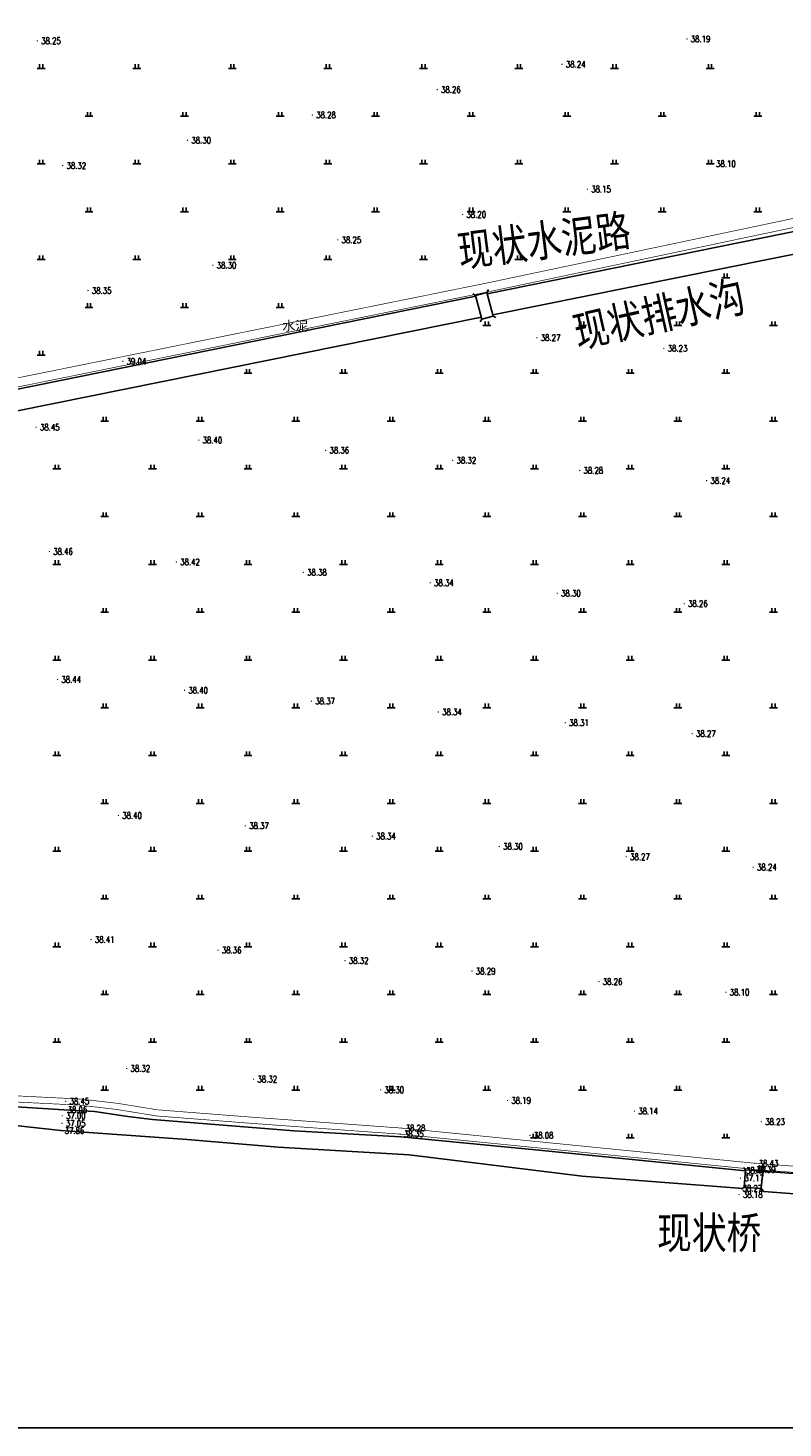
# Model space of a CAD drawing. Extents: x 456755 to 458049, y 3845626 to 3853218.
# Tile 41 of 80: x 457060 to 457297, y 3849690 to 3850129. Entities that reach past the tile are written whole.
import ezdxf
from ezdxf.enums import TextEntityAlignment as Align

# ---------------------------------------------------------------- set-up
doc = ezdxf.new("R2010")
doc.units = 0
doc.linetypes.add('X3', pattern=[5, 4, -1])
doc.layers.get('0').update_dxf_attribs({"linetype": 'CONTINUOUS'})
doc.layers.add('ASSIST', color=7, linetype='CONTINUOUS', plot=False)
for name, color, linetype in [('DLSS', 4, 'CONTINUOUS'), ('DMTZ', 3, 'CONTINUOUS'), ('GCD', 1, 'CONTINUOUS'), ('SXSS', 5, 'CONTINUOUS'), ('ZBTZ', 3, 'CONTINUOUS')]:
    doc.layers.add(name, color=color, linetype=linetype)
doc.styles.add('HZ', font='rs.shx', dxfattribs={"width": 0.8, "bigfont": 'hztxt.shx'})
doc.styles.add('仿宋体', font='仿宋_GB2312.ttf', dxfattribs={"width": 0.8})
doc.styles.add('黑体', font='simhei.ttf')
doc.linetypes.add('10411', pattern='A,2,[150,AAA.SHX,S=1,R=0,X=0,Y=1],2,[151,AAA.SHX,S=1,R=0,X=0,Y=3],1e-11', length=4)
doc.linetypes.add('8352', pattern='A,1.5,[145,AAA.SHX,S=1,R=0,X=0,Y=1],1.5,-1,3,-1', length=8)

# ---------------------------------------------------------------- blocks, each defined once
blk = doc.blocks.new('GC200')
at = {"linetype": 'Continuous', "const_width": 0.2, "flags": 128}
blk.add_lwpolyline([(-0.1, 0, 1), (0.1, 0, 1)], format="xyb", close=True, dxfattribs=at)
blk = doc.blocks.new('gc119')
for p, q in [((-1.25, 0), (1.25, 0)), ((-0.5, 1.3), (-0.5, 0)), ((0.5, 1.3), (0.5, 0))]:
    blk.add_line(p, q)

msp = doc.modelspace()

# ---------------------------------------------------------------- linework, layer by layer
at = {"linetype": 'Continuous'}
msp.add_lwpolyline([(456818.61, 3849689.88), (457866.43, 3849689.88), (457866.43, 3851171.64), (456818.61, 3851171.64)], close=True, dxfattribs=at)
at = {"layer": 'ASSIST', "linetype": 'Continuous', "elevation": -33.29, "flags": 128}
for points in [[(457202.24, 3850037.99), (457200.25, 3850045.42), (457203.78, 3850046.37), (457205.77, 3850038.94)], [(457284.58, 3849765.48), (457285.03, 3849770.91), (457290.43, 3849770.47), (457289.98, 3849765.04)]]:
    msp.add_lwpolyline(points, close=True, dxfattribs=at)
at = {"layer": 'DLSS', "linetype": 'Continuous'}
for p, q in [((457200.25, 3850045.42, -33.29), (457199.39, 3850045.92, -33.29)), ((457203.78, 3850046.37, -33.29), (457204.28, 3850047.23, -33.29)), ((457202.24, 3850037.99, -33.29), (457201.74, 3850037.13, -33.29)), ((457205.77, 3850038.94, -33.29), (457206.64, 3850038.44, -33.29)), ((457285.03, 3849770.91, -33.29), (457284.38, 3849771.68, -33.29)), ((457290.43, 3849770.47, -33.29), (457291.19, 3849771.12, -33.29)), ((457284.58, 3849765.48, -33.29), (457283.82, 3849764.83, -33.29)), ((457289.98, 3849765.04, -33.29), (457290.63, 3849764.27, -33.29))]:
    msp.add_line(p, q, dxfattribs=at)
at = {"layer": 'DLSS', "linetype": 'Continuous', "const_width": 0.2, "flags": 128}
for points, elevation in [([(457482.76, 3850104.08), (457420.6, 3850091.23), (457347.33, 3850076.7), (457203.84, 3850046.46), (457063.18, 3850018.03), (456943.46, 3849994.02)], 4.94), ([(456946.68, 3849800.31), (456981.21, 3849797.2), (457026.17, 3849793.02), (457031.91, 3849793.02), (457039.47, 3849793.07), (457044.71, 3849792.76), (457076.06, 3849791.22), (457087.63, 3849789.87), (457100.04, 3849787.84), (457129.95, 3849785.51), (457176.95, 3849782.09), (457287.78, 3849771.05), (457409.14, 3849761.93), (457508.06, 3849753.9)], 5.14)]:
    msp.add_lwpolyline(points, dxfattribs=dict(at, elevation=elevation))
at = {"layer": 'DLSS', "linetype": 'X3', "const_width": 0.2, "flags": 128}
for points, elevation in [([(457419.38, 3850093.84), (457346.77, 3850079.44), (457203.27, 3850049.2), (457062.62, 3850020.77), (456943.41, 3849996.87)], 4.94), ([(456946.64, 3849802.26), (456981.39, 3849799.13), (457026.26, 3849794.97), (457031.91, 3849794.97), (457039.52, 3849795.01), (457044.81, 3849794.7), (457076.22, 3849793.15), (457087.9, 3849791.79), (457100.27, 3849789.77), (457130.1, 3849787.44), (457177.12, 3849784.02), (457287.95, 3849772.98), (457409.29, 3849763.87), (457506.91, 3849755.97)], 5.14)]:
    msp.add_lwpolyline(points, dxfattribs=dict(at, elevation=elevation))
at = {"layer": 'DLSS', "linetype": 'Continuous', "elevation": -33.29}
for points in [[(457203.78, 3850046.37), (457205.77, 3850038.94)], [(457202.24, 3850037.99), (457200.25, 3850045.42)], [(457284.58, 3849765.48), (457285.03, 3849770.91)], [(457290.43, 3849770.47), (457289.98, 3849765.04)]]:
    msp.add_lwpolyline(points, dxfattribs=at)
at = {"layer": 'DMTZ', "color": 5, "linetype": '10411', "flags": 128}
for points, elevation in [([(457349.21, 3850075.48), (457203.9, 3850045.94)], -33.29), ([(457205.68, 3850039.28), (457350.66, 3850068.53)], -33.29), ([(457200.31, 3850045.21), (457054.99, 3850015.68)], -33.29), ([(457056.39, 3850009.16), (457202.09, 3850038.56)], -33.29), ([(456962.61, 3849798.19), (456962.09, 3849797.45), (456961.56, 3849796.15), (456961.6, 3849793.73), (456962.22, 3849792.69), (456993.9, 3849791.22), (457010.7, 3849790.14), (457028.1, 3849787.86), (457070.03, 3849783.26), (457109.68, 3849780.43), (457138.24, 3849778.03), (457179.4, 3849775.63), (457233.75, 3849768.92), (457282.89, 3849765.14), (457283.89, 3849765.07), (457284.58, 3849765.48)], -33.29), ([(457285, 3849770.6), (457219.13, 3849777.18), (457176.81, 3849781.29), (457143.23, 3849783.21), (457098.85, 3849786.71), (457091.04, 3849787.69), (457080.66, 3849789.23), (457070.96, 3849789.78), (457041.28, 3849791.69), (457031, 3849792.3), (457023.07, 3849792.42), (457004.31, 3849794.14), (456962.61, 3849798.19)], 5.64), ([(457701.96, 3849735.93), (457638.73, 3849740.71), (457575.61, 3849746.86), (457507.08, 3849752.68), (457476.83, 3849755.69), (457409.12, 3849761.4), (457290.43, 3849770.47)], -33.29), ([(457289.98, 3849765.04), (457290.3, 3849764.33), (457290.8, 3849764.07), (457408.61, 3849755.06), (457476.25, 3849749.37), (457506.5, 3849746.35), (457575.07, 3849740.54), (457701.53, 3849730.05)], -33.29)]:
    msp.add_lwpolyline(points, dxfattribs=dict(at, elevation=elevation))

# ---------------------------------------------------------------- block references
at = {"layer": 'GCD', "linetype": 'Continuous'}
ref = msp.add_blockref('GC200', (457062.67, 3850125.34, 4.96), dxfattribs=at)
ref.add_attrib('height', '38.25', dxfattribs={"linetype": 'Continuous', "height": 2, "style": 'HZ', "width": 0.8}).set_placement((457063.87, 3850125.34, -33.29), align=Align.MIDDLE_LEFT)
ref = msp.add_blockref('GC200', (457266.63, 3850125.94, 4.89), dxfattribs=at)
ref.add_attrib('height', '38.19', dxfattribs={"linetype": 'Continuous', "height": 2, "style": 'HZ', "width": 0.8}).set_placement((457267.83, 3850125.94, -33.29), align=Align.MIDDLE_LEFT)
ref = msp.add_blockref('GC200', (457227.43, 3850117.98, 4.94), dxfattribs=at)
ref.add_attrib('height', '38.24', dxfattribs={"linetype": 'Continuous', "height": 2, "style": 'HZ', "width": 0.8}).set_placement((457228.63, 3850117.98, -33.29), align=Align.MIDDLE_LEFT)
ref = msp.add_blockref('GC200', (457188.23, 3850110.02, 4.96), dxfattribs=at)
ref.add_attrib('height', '38.26', dxfattribs={"linetype": 'Continuous', "height": 2, "style": 'HZ', "width": 0.8}).set_placement((457189.43, 3850110.02, -33.29), align=Align.MIDDLE_LEFT)
ref = msp.add_blockref('GC200', (457149.03, 3850102.06, 4.98), dxfattribs=at)
ref.add_attrib('height', '38.28', dxfattribs={"linetype": 'Continuous', "height": 2, "style": 'HZ', "width": 0.8}).set_placement((457150.23, 3850102.06, -33.29), align=Align.MIDDLE_LEFT)
ref = msp.add_blockref('GC200', (457109.83, 3850094.1, 5), dxfattribs=at)
ref.add_attrib('height', '38.30', dxfattribs={"linetype": 'Continuous', "height": 2, "style": 'HZ', "width": 0.8}).set_placement((457111.03, 3850094.1, -33.29), align=Align.MIDDLE_LEFT)
ref = msp.add_blockref('GC200', (457070.63, 3850086.14, 5.02), dxfattribs=at)
ref.add_attrib('height', '38.32', dxfattribs={"linetype": 'Continuous', "height": 2, "style": 'HZ', "width": 0.8}).set_placement((457071.83, 3850086.14, -33.29), align=Align.MIDDLE_LEFT)
ref = msp.add_blockref('GC200', (457274.59, 3850086.74, 4.8), dxfattribs=at)
ref.add_attrib('height', '38.10', dxfattribs={"linetype": 'Continuous', "height": 2, "style": 'HZ', "width": 0.8}).set_placement((457275.79, 3850086.74, -33.29), align=Align.MIDDLE_LEFT)
ref = msp.add_blockref('GC200', (457235.39, 3850078.78, 4.85), dxfattribs=at)
ref.add_attrib('height', '38.15', dxfattribs={"linetype": 'Continuous', "height": 2, "style": 'HZ', "width": 0.8}).set_placement((457236.59, 3850078.78, -33.29), align=Align.MIDDLE_LEFT)
ref = msp.add_blockref('GC200', (457196.19, 3850070.82, 4.91), dxfattribs=at)
ref.add_attrib('height', '38.20', dxfattribs={"linetype": 'Continuous', "height": 2, "style": 'HZ', "width": 0.8}).set_placement((457197.39, 3850070.82, -33.29), align=Align.MIDDLE_LEFT)
ref = msp.add_blockref('GC200', (457156.99, 3850062.86, 4.96), dxfattribs=at)
ref.add_attrib('height', '38.25', dxfattribs={"linetype": 'Continuous', "height": 2, "style": 'HZ', "width": 0.8}).set_placement((457158.19, 3850062.86, -33.29), align=Align.MIDDLE_LEFT)
ref = msp.add_blockref('GC200', (457117.79, 3850054.9, 5.01), dxfattribs=at)
ref.add_attrib('height', '38.30', dxfattribs={"linetype": 'Continuous', "height": 2, "style": 'HZ', "width": 0.8}).set_placement((457118.99, 3850054.9, -33.29), align=Align.MIDDLE_LEFT)
ref = msp.add_blockref('GC200', (457078.59, 3850046.94, 5.06), dxfattribs=at)
ref.add_attrib('height', '38.35', dxfattribs={"linetype": 'Continuous', "height": 2, "style": 'HZ', "width": 0.8}).set_placement((457079.79, 3850046.94, -33.29), align=Align.MIDDLE_LEFT)
ref = msp.add_blockref('GC200', (457219.53, 3850032.13, 4.98), dxfattribs=at)
ref.add_attrib('height', '38.27', dxfattribs={"linetype": 'Continuous', "height": 2, "style": 'HZ', "width": 0.8}).set_placement((457220.73, 3850032.13, -33.29), align=Align.MIDDLE_LEFT)
ref = msp.add_blockref('GC200', (457259.39, 3850028.79, 4.94), dxfattribs=at)
ref.add_attrib('height', '38.23', dxfattribs={"linetype": 'Continuous', "height": 2, "style": 'HZ', "width": 0.8}).set_placement((457260.59, 3850028.79, -33.29), align=Align.MIDDLE_LEFT)
ref = msp.add_blockref('GC200', (457089.5, 3850024.72, 5.75), dxfattribs=at)
ref.add_attrib('height', '39.04', dxfattribs={"linetype": 'Continuous', "height": 2, "style": 'HZ', "width": 0.8}).set_placement((457090.7, 3850024.72, -33.29), align=Align.MIDDLE_LEFT)
ref = msp.add_blockref('GC200', (457062.28, 3850004.05, 5.15), dxfattribs=at)
ref.add_attrib('height', '38.45', dxfattribs={"linetype": 'Continuous', "height": 2, "style": 'HZ', "width": 0.8}).set_placement((457063.48, 3850004.05, -33.29), align=Align.MIDDLE_LEFT)
ref = msp.add_blockref('GC200', (457113.33, 3849999.99, 5.1), dxfattribs=at)
ref.add_attrib('height', '38.40', dxfattribs={"linetype": 'Continuous', "height": 2, "style": 'HZ', "width": 0.8}).set_placement((457114.53, 3849999.99, -33.29), align=Align.MIDDLE_LEFT)
ref = msp.add_blockref('GC200', (457153.2, 3849996.81, 5.06), dxfattribs=at)
ref.add_attrib('height', '38.36', dxfattribs={"linetype": 'Continuous', "height": 2, "style": 'HZ', "width": 0.8}).set_placement((457154.4, 3849996.81, -33.29), align=Align.MIDDLE_LEFT)
ref = msp.add_blockref('GC200', (457193.08, 3849993.64, 5.02), dxfattribs=at)
ref.add_attrib('height', '38.32', dxfattribs={"linetype": 'Continuous', "height": 2, "style": 'HZ', "width": 0.8}).set_placement((457194.28, 3849993.64, -33.29), align=Align.MIDDLE_LEFT)
ref = msp.add_blockref('GC200', (457232.95, 3849990.47, 4.98), dxfattribs=at)
ref.add_attrib('height', '38.28', dxfattribs={"linetype": 'Continuous', "height": 2, "style": 'HZ', "width": 0.8}).set_placement((457234.15, 3849990.47, -33.29), align=Align.MIDDLE_LEFT)
ref = msp.add_blockref('GC200', (457272.82, 3849987.3, 4.95), dxfattribs=at)
ref.add_attrib('height', '38.24', dxfattribs={"linetype": 'Continuous', "height": 2, "style": 'HZ', "width": 0.8}).set_placement((457274.02, 3849987.3, -33.29), align=Align.MIDDLE_LEFT)
ref = msp.add_blockref('GC200', (457066.45, 3849965.03, 5.16), dxfattribs=at)
ref.add_attrib('height', '38.46', dxfattribs={"linetype": 'Continuous', "height": 2, "style": 'HZ', "width": 0.8}).set_placement((457067.65, 3849965.03, -33.29), align=Align.MIDDLE_LEFT)
ref = msp.add_blockref('GC200', (457106.31, 3849961.75, 5.13), dxfattribs=at)
ref.add_attrib('height', '38.42', dxfattribs={"linetype": 'Continuous', "height": 2, "style": 'HZ', "width": 0.8}).set_placement((457107.51, 3849961.75, -33.29), align=Align.MIDDLE_LEFT)
ref = msp.add_blockref('GC200', (457146.18, 3849958.48, 5.09), dxfattribs=at)
ref.add_attrib('height', '38.38', dxfattribs={"linetype": 'Continuous', "height": 2, "style": 'HZ', "width": 0.8}).set_placement((457147.38, 3849958.48, -33.29), align=Align.MIDDLE_LEFT)
ref = msp.add_blockref('GC200', (457186.05, 3849955.2, 5.05), dxfattribs=at)
ref.add_attrib('height', '38.34', dxfattribs={"linetype": 'Continuous', "height": 2, "style": 'HZ', "width": 0.8}).set_placement((457187.25, 3849955.2, -33.29), align=Align.MIDDLE_LEFT)
ref = msp.add_blockref('GC200', (457225.91, 3849951.93, 5.01), dxfattribs=at)
ref.add_attrib('height', '38.30', dxfattribs={"linetype": 'Continuous', "height": 2, "style": 'HZ', "width": 0.8}).set_placement((457227.11, 3849951.93, -33.29), align=Align.MIDDLE_LEFT)
ref = msp.add_blockref('GC200', (457265.78, 3849948.65, 4.97), dxfattribs=at)
ref.add_attrib('height', '38.26', dxfattribs={"linetype": 'Continuous', "height": 2, "style": 'HZ', "width": 0.8}).set_placement((457266.98, 3849948.65, -33.29), align=Align.MIDDLE_LEFT)
ref = msp.add_blockref('GC200', (457069.02, 3849924.85, 5.14), dxfattribs=at)
ref.add_attrib('height', '38.44', dxfattribs={"linetype": 'Continuous', "height": 2, "style": 'HZ', "width": 0.8}).set_placement((457070.22, 3849924.85, -33.29), align=Align.MIDDLE_LEFT)
ref = msp.add_blockref('GC200', (457108.87, 3849921.45, 5.11), dxfattribs=at)
ref.add_attrib('height', '38.40', dxfattribs={"linetype": 'Continuous', "height": 2, "style": 'HZ', "width": 0.8}).set_placement((457110.07, 3849921.45, -33.29), align=Align.MIDDLE_LEFT)
ref = msp.add_blockref('GC200', (457148.73, 3849918.06, 5.08), dxfattribs=at)
ref.add_attrib('height', '38.37', dxfattribs={"linetype": 'Continuous', "height": 2, "style": 'HZ', "width": 0.8}).set_placement((457149.93, 3849918.06, -33.29), align=Align.MIDDLE_LEFT)
ref = msp.add_blockref('GC200', (457188.58, 3849914.66, 5.04), dxfattribs=at)
ref.add_attrib('height', '38.34', dxfattribs={"linetype": 'Continuous', "height": 2, "style": 'HZ', "width": 0.8}).set_placement((457189.78, 3849914.66, -33.29), align=Align.MIDDLE_LEFT)
ref = msp.add_blockref('GC200', (457228.44, 3849911.26, 5.01), dxfattribs=at)
ref.add_attrib('height', '38.31', dxfattribs={"linetype": 'Continuous', "height": 2, "style": 'HZ', "width": 0.8}).set_placement((457229.64, 3849911.26, -33.29), align=Align.MIDDLE_LEFT)
ref = msp.add_blockref('GC200', (457268.29, 3849907.86, 4.98), dxfattribs=at)
ref.add_attrib('height', '38.27', dxfattribs={"linetype": 'Continuous', "height": 2, "style": 'HZ', "width": 0.8}).set_placement((457269.49, 3849907.86, -33.29), align=Align.MIDDLE_LEFT)
ref = msp.add_blockref('GC200', (457088.12, 3849882.16, 5.11), dxfattribs=at)
ref.add_attrib('height', '38.40', dxfattribs={"linetype": 'Continuous', "height": 2, "style": 'HZ', "width": 0.8}).set_placement((457089.32, 3849882.16, -33.29), align=Align.MIDDLE_LEFT)
ref = msp.add_blockref('GC200', (457127.98, 3849878.92, 5.07), dxfattribs=at)
ref.add_attrib('height', '38.37', dxfattribs={"linetype": 'Continuous', "height": 2, "style": 'HZ', "width": 0.8}).set_placement((457129.18, 3849878.92, -33.29), align=Align.MIDDLE_LEFT)
ref = msp.add_blockref('GC200', (457167.85, 3849875.67, 5.04), dxfattribs=at)
ref.add_attrib('height', '38.34', dxfattribs={"linetype": 'Continuous', "height": 2, "style": 'HZ', "width": 0.8}).set_placement((457169.05, 3849875.67, -33.29), align=Align.MIDDLE_LEFT)
ref = msp.add_blockref('GC200', (457207.72, 3849872.43, 5.01), dxfattribs=at)
ref.add_attrib('height', '38.30', dxfattribs={"linetype": 'Continuous', "height": 2, "style": 'HZ', "width": 0.8}).set_placement((457208.92, 3849872.43, -33.29), align=Align.MIDDLE_LEFT)
ref = msp.add_blockref('GC200', (457247.59, 3849869.18, 4.98), dxfattribs=at)
ref.add_attrib('height', '38.27', dxfattribs={"linetype": 'Continuous', "height": 2, "style": 'HZ', "width": 0.8}).set_placement((457248.79, 3849869.18, -33.29), align=Align.MIDDLE_LEFT)
ref = msp.add_blockref('GC200', (457287.46, 3849865.94, 4.94), dxfattribs=at)
ref.add_attrib('height', '38.24', dxfattribs={"linetype": 'Continuous', "height": 2, "style": 'HZ', "width": 0.8}).set_placement((457288.66, 3849865.94, -33.29), align=Align.MIDDLE_LEFT)
ref = msp.add_blockref('GC200', (457079.54, 3849843.2, 5.12), dxfattribs=at)
ref.add_attrib('height', '38.41', dxfattribs={"linetype": 'Continuous', "height": 2, "style": 'HZ', "width": 0.8}).set_placement((457080.74, 3849843.2, -33.29), align=Align.MIDDLE_LEFT)
ref = msp.add_blockref('GC200', (457119.41, 3849839.89, 5.06), dxfattribs=at)
ref.add_attrib('height', '38.36', dxfattribs={"linetype": 'Continuous', "height": 2, "style": 'HZ', "width": 0.8}).set_placement((457120.61, 3849839.89, -33.29), align=Align.MIDDLE_LEFT)
ref = msp.add_blockref('GC200', (457159.27, 3849836.59, 5.03), dxfattribs=at)
ref.add_attrib('height', '38.32', dxfattribs={"linetype": 'Continuous', "height": 2, "style": 'HZ', "width": 0.8}).set_placement((457160.47, 3849836.59, -33.29), align=Align.MIDDLE_LEFT)
ref = msp.add_blockref('GC200', (457199.14, 3849833.29, 5), dxfattribs=at)
ref.add_attrib('height', '38.29', dxfattribs={"linetype": 'Continuous', "height": 2, "style": 'HZ', "width": 0.8}).set_placement((457200.34, 3849833.29, -33.29), align=Align.MIDDLE_LEFT)
ref = msp.add_blockref('GC200', (457239, 3849829.99, 4.96), dxfattribs=at)
ref.add_attrib('height', '38.26', dxfattribs={"linetype": 'Continuous', "height": 2, "style": 'HZ', "width": 0.8}).set_placement((457240.2, 3849829.99, -33.29), align=Align.MIDDLE_LEFT)
ref = msp.add_blockref('GC200', (457278.86, 3849826.68, 4.81), dxfattribs=at)
ref.add_attrib('height', '38.10', dxfattribs={"linetype": 'Continuous', "height": 2, "style": 'HZ', "width": 0.8}).set_placement((457280.06, 3849826.68, -33.29), align=Align.MIDDLE_LEFT)
ref = msp.add_blockref('GC200', (457090.71, 3849802.73, 5.03), dxfattribs=at)
ref.add_attrib('height', '38.32', dxfattribs={"linetype": 'Continuous', "height": 2, "style": 'HZ', "width": 0.8}).set_placement((457091.91, 3849802.73, -33.29), align=Align.MIDDLE_LEFT)
ref = msp.add_blockref('GC200', (457130.57, 3849799.38, 5.02), dxfattribs=at)
ref.add_attrib('height', '38.32', dxfattribs={"linetype": 'Continuous', "height": 2, "style": 'HZ', "width": 0.8}).set_placement((457131.77, 3849799.38, -33.29), align=Align.MIDDLE_LEFT)
ref = msp.add_blockref('GC200', (457170.43, 3849796.04, 5), dxfattribs=at)
ref.add_attrib('height', '38.30', dxfattribs={"linetype": 'Continuous', "height": 2, "style": 'HZ', "width": 0.8}).set_placement((457171.63, 3849796.04, -33.29), align=Align.MIDDLE_LEFT)
ref = msp.add_blockref('GC200', (457071.58, 3849792.46, 5.15), dxfattribs=at)
ref.add_attrib('height', '38.45', dxfattribs={"linetype": 'Continuous', "height": 2, "style": 'HZ', "width": 0.8}).set_placement((457072.78, 3849792.46, -33.29), align=Align.MIDDLE_LEFT)
ref = msp.add_blockref('GC200', (457210.29, 3849792.69, 4.9), dxfattribs=at)
ref.add_attrib('height', '38.19', dxfattribs={"linetype": 'Continuous', "height": 2, "style": 'HZ', "width": 0.8}).set_placement((457211.49, 3849792.69, -33.29), align=Align.MIDDLE_LEFT)
ref = msp.add_blockref('GC200', (457070.4, 3849785.5, 3.75), dxfattribs=at)
ref.add_attrib('height', '37.05', dxfattribs={"linetype": 'Continuous', "height": 2, "style": 'HZ', "width": 0.8}).set_placement((457071.6, 3849785.5, -33.29), align=Align.MIDDLE_LEFT)
ref = msp.add_blockref('GC200', (457070.46, 3849787.89, 3.71), dxfattribs=at)
ref.add_attrib('height', '37.00', dxfattribs={"linetype": 'Continuous', "height": 2, "style": 'HZ', "width": 0.8}).set_placement((457071.66, 3849787.89, -33.29), align=Align.MIDDLE_LEFT)
ref = msp.add_blockref('GC200', (457070.96, 3849789.78, 4.77), dxfattribs=at)
ref.add_attrib('height', '38.06', dxfattribs={"linetype": 'Continuous', "height": 2, "style": 'HZ', "width": 0.8}).set_placement((457072.16, 3849789.78, -33.29), align=Align.MIDDLE_LEFT)
ref = msp.add_blockref('GC200', (457250.15, 3849789.35, 4.84), dxfattribs=at)
ref.add_attrib('height', '38.14', dxfattribs={"linetype": 'Continuous', "height": 2, "style": 'HZ', "width": 0.8}).set_placement((457251.35, 3849789.35, -33.29), align=Align.MIDDLE_LEFT)
ref = msp.add_blockref('GC200', (457290.01, 3849786, 4.93), dxfattribs=at)
ref.add_attrib('height', '38.23', dxfattribs={"linetype": 'Continuous', "height": 2, "style": 'HZ', "width": 0.8}).set_placement((457291.21, 3849786, -33.29), align=Align.MIDDLE_LEFT)
ref = msp.add_blockref('GC200', (457070.03, 3849783.26, 4.57), dxfattribs=at)
ref.add_attrib('height', '37.86', dxfattribs={"linetype": 'Continuous', "height": 2, "style": 'HZ', "width": 0.8}).set_placement((457071.23, 3849783.26, -33.29), align=Align.MIDDLE_LEFT)
ref = msp.add_blockref('GC200', (457176.59, 3849782.16, 5.06), dxfattribs=at)
ref.add_attrib('height', '38.35', dxfattribs={"linetype": 'Continuous', "height": 2, "style": 'HZ', "width": 0.8}).set_placement((457177.79, 3849782.16, -33.29), align=Align.MIDDLE_LEFT)
ref = msp.add_blockref('GC200', (457177.12, 3849784.02, 4.99), dxfattribs=at)
ref.add_attrib('height', '38.28', dxfattribs={"linetype": 'Continuous', "height": 2, "style": 'HZ', "width": 0.8}).set_placement((457178.32, 3849784.02, -33.29), align=Align.MIDDLE_LEFT)
ref = msp.add_blockref('GC200', (457217.36, 3849781.75, 4.79), dxfattribs=at)
ref.add_attrib('height', '38.08', dxfattribs={"linetype": 'Continuous', "height": 2, "style": 'HZ', "width": 0.8}).set_placement((457218.56, 3849781.75, -33.29), align=Align.MIDDLE_LEFT)
ref = msp.add_blockref('GC200', (457287.95, 3849772.98, 5.13), dxfattribs=at)
ref.add_attrib('height', '38.43', dxfattribs={"linetype": 'Continuous', "height": 2, "style": 'HZ', "width": 0.8}).set_placement((457289.15, 3849772.98, -33.29), align=Align.MIDDLE_LEFT)
ref = msp.add_blockref('GC200', (457283.44, 3849768.32, 3.87), dxfattribs=at)
ref.add_attrib('height', '37.17', dxfattribs={"linetype": 'Continuous', "height": 2, "style": 'HZ', "width": 0.8}).set_placement((457284.64, 3849768.32, -33.29), align=Align.MIDDLE_LEFT)
ref = msp.add_blockref('GC200', (457283.99, 3849770.7, 5.17), dxfattribs=at)
ref.add_attrib('height', '38.47', dxfattribs={"linetype": 'Continuous', "height": 2, "style": 'HZ', "width": 0.8}).set_placement((457285.19, 3849770.7, -33.29), align=Align.MIDDLE_LEFT)
ref = msp.add_blockref('GC200', (457287.11, 3849771, 5.09), dxfattribs=at)
ref.add_attrib('height', '38.39', dxfattribs={"linetype": 'Continuous', "height": 2, "style": 'HZ', "width": 0.8}).set_placement((457288.31, 3849771, -33.29), align=Align.MIDDLE_LEFT)
ref = msp.add_blockref('GC200', (457282.89, 3849765.14, 4.98), dxfattribs=at)
ref.add_attrib('height', '38.27', dxfattribs={"linetype": 'Continuous', "height": 2, "style": 'HZ', "width": 0.8}).set_placement((457284.09, 3849765.14, -33.29), align=Align.MIDDLE_LEFT)
ref = msp.add_blockref('GC200', (457283.03, 3849763.17, 4.89), dxfattribs=at)
ref.add_attrib('height', '38.18', dxfattribs={"linetype": 'Continuous', "height": 2, "style": 'HZ', "width": 0.8}).set_placement((457284.23, 3849763.17, -33.29), align=Align.MIDDLE_LEFT)
at = {"layer": 'ZBTZ', "linetype": 'Continuous'}
for p in [(457063.89, 3850116.68, -33.29), (457093.89, 3850116.68, -33.29), (457123.89, 3850116.68, -33.29), (457153.89, 3850116.68, -33.29), (457183.89, 3850116.68, -33.29), (457213.89, 3850116.68, -33.29), (457243.89, 3850116.68, -33.29), (457273.89, 3850116.68, -33.29), (457078.89, 3850101.68, -33.29), (457108.89, 3850101.68, -33.29), (457138.89, 3850101.68, -33.29), (457168.89, 3850101.68, -33.29), (457198.89, 3850101.68, -33.29), (457228.89, 3850101.68, -33.29), (457258.89, 3850101.68, -33.29), (457288.89, 3850101.68, -33.29), (457063.89, 3850086.68, -33.29), (457093.89, 3850086.68, -33.29), (457123.89, 3850086.68, -33.29), (457153.89, 3850086.68, -33.29), (457183.89, 3850086.68, -33.29), (457213.89, 3850086.68, -33.29), (457243.89, 3850086.68, -33.29), (457273.89, 3850086.68, -33.29), (457078.89, 3850071.68, -33.29), (457108.89, 3850071.68, -33.29), (457138.89, 3850071.68, -33.29), (457168.89, 3850071.68, -33.29), (457198.89, 3850071.68, -33.29), (457228.89, 3850071.68, -33.29), (457258.89, 3850071.68, -33.29), (457288.89, 3850071.68, -33.29), (457063.89, 3850056.68, -33.29), (457093.89, 3850056.68, -33.29), (457123.89, 3850056.68, -33.29), (457153.89, 3850056.68, -33.29), (457183.89, 3850056.68, -33.29), (457213.89, 3850056.68, -33.29), (457278.81, 3850050.97, -33.29), (457078.89, 3850041.68, -33.29), (457108.89, 3850041.68, -33.29), (457138.89, 3850041.68, -33.29), (457203.81, 3850035.97, -33.29), (457233.81, 3850035.97, -33.29), (457263.81, 3850035.97, -33.29), (457293.81, 3850035.97, -33.29), (457063.89, 3850026.68, -33.29), (457128.81, 3850020.97, -33.29), (457158.81, 3850020.97, -33.29), (457188.81, 3850020.97, -33.29), (457218.81, 3850020.97, -33.29), (457248.81, 3850020.97, -33.29), (457278.81, 3850020.97, -33.29), (457083.81, 3850005.97, -33.29), (457113.81, 3850005.97, -33.29), (457143.81, 3850005.97, -33.29), (457173.81, 3850005.97, -33.29), (457203.81, 3850005.97, -33.29), (457233.81, 3850005.97, -33.29), (457263.81, 3850005.97, -33.29), (457293.81, 3850005.97, -33.29), (457068.81, 3849990.97, -33.29), (457098.81, 3849990.97, -33.29), (457128.81, 3849990.97, -33.29), (457158.81, 3849990.97, -33.29), (457188.81, 3849990.97, -33.29), (457218.81, 3849990.97, -33.29), (457248.81, 3849990.97, -33.29), (457278.81, 3849990.97, -33.29), (457083.81, 3849975.97, -33.29), (457113.81, 3849975.97, -33.29), (457143.81, 3849975.97, -33.29), (457173.81, 3849975.97, -33.29), (457203.81, 3849975.97, -33.29), (457233.81, 3849975.97, -33.29), (457263.81, 3849975.97, -33.29), (457293.81, 3849975.97, -33.29), (457068.81, 3849960.97, -33.29), (457098.81, 3849960.97, -33.29), (457128.81, 3849960.97, -33.29), (457158.81, 3849960.97, -33.29), (457188.81, 3849960.97, -33.29), (457218.81, 3849960.97, -33.29), (457248.81, 3849960.97, -33.29), (457278.81, 3849960.97, -33.29), (457083.81, 3849945.97, -33.29), (457113.81, 3849945.97, -33.29), (457143.81, 3849945.97, -33.29), (457173.81, 3849945.97, -33.29), (457203.81, 3849945.97, -33.29), (457233.81, 3849945.97, -33.29), (457263.81, 3849945.97, -33.29), (457293.81, 3849945.97, -33.29), (457068.81, 3849930.97, -33.29), (457098.81, 3849930.97, -33.29), (457128.81, 3849930.97, -33.29), (457158.81, 3849930.97, -33.29), (457188.81, 3849930.97, -33.29), (457218.81, 3849930.97, -33.29), (457248.81, 3849930.97, -33.29), (457278.81, 3849930.97, -33.29), (457083.81, 3849915.97, -33.29), (457113.81, 3849915.97, -33.29), (457143.81, 3849915.97, -33.29), (457173.81, 3849915.97, -33.29), (457203.81, 3849915.97, -33.29), (457233.81, 3849915.97, -33.29), (457263.81, 3849915.97, -33.29), (457293.81, 3849915.97, -33.29), (457068.81, 3849900.97, -33.29), (457098.81, 3849900.97, -33.29), (457128.81, 3849900.97, -33.29), (457158.81, 3849900.97, -33.29), (457188.81, 3849900.97, -33.29), (457218.81, 3849900.97, -33.29), (457248.81, 3849900.97, -33.29), (457278.81, 3849900.97, -33.29), (457083.81, 3849885.97, -33.29), (457113.81, 3849885.97, -33.29), (457143.81, 3849885.97, -33.29), (457173.81, 3849885.97, -33.29), (457203.81, 3849885.97, -33.29), (457233.81, 3849885.97, -33.29), (457263.81, 3849885.97, -33.29), (457293.81, 3849885.97, -33.29), (457068.81, 3849870.97, -33.29), (457098.81, 3849870.97, -33.29), (457128.81, 3849870.97, -33.29), (457158.81, 3849870.97, -33.29), (457188.81, 3849870.97, -33.29), (457218.81, 3849870.97, -33.29), (457248.81, 3849870.97, -33.29), (457278.81, 3849870.97, -33.29), (457083.81, 3849855.97, -33.29), (457113.81, 3849855.97, -33.29), (457143.81, 3849855.97, -33.29), (457173.81, 3849855.97, -33.29), (457203.81, 3849855.97, -33.29), (457233.81, 3849855.97, -33.29), (457263.81, 3849855.97, -33.29), (457293.81, 3849855.97, -33.29), (457068.81, 3849840.97, -33.29), (457098.81, 3849840.97, -33.29), (457128.81, 3849840.97, -33.29), (457158.81, 3849840.97, -33.29), (457188.81, 3849840.97, -33.29), (457218.81, 3849840.97, -33.29), (457248.81, 3849840.97, -33.29), (457278.81, 3849840.97, -33.29), (457083.81, 3849825.97, -33.29), (457113.81, 3849825.97, -33.29), (457143.81, 3849825.97, -33.29), (457173.81, 3849825.97, -33.29), (457203.81, 3849825.97, -33.29), (457233.81, 3849825.97, -33.29), (457263.81, 3849825.97, -33.29), (457293.81, 3849825.97, -33.29), (457068.81, 3849810.97, -33.29), (457098.81, 3849810.97, -33.29), (457128.81, 3849810.97, -33.29), (457158.81, 3849810.97, -33.29), (457188.81, 3849810.97, -33.29), (457218.81, 3849810.97, -33.29), (457248.81, 3849810.97, -33.29), (457278.81, 3849810.97, -33.29), (457083.81, 3849795.97, -33.29), (457113.81, 3849795.97, -33.29), (457143.81, 3849795.97, -33.29), (457173.81, 3849795.97, -33.29), (457203.81, 3849795.97, -33.29), (457233.81, 3849795.97, -33.29), (457263.81, 3849795.97, -33.29), (457293.81, 3849795.97, -33.29), (457218.81, 3849780.97, -33.29), (457248.81, 3849780.97, -33.29), (457278.81, 3849780.97, -33.29)]:
    msp.add_blockref('gc119', p, dxfattribs=at)

# ---------------------------------------------------------------- texts
at = {"layer": 'DLSS', "linetype": 'X3', "style": '仿宋体', "width": 0.8}
msp.add_text('现状水泥路', height=10, rotation=7.2193, dxfattribs=at).set_placement((457195.33, 3850054.28, -33.29))
at = {"layer": 'DLSS', "linetype": 'Continuous', "style": '黑体'}
msp.add_text('水泥', height=3, dxfattribs=at).set_placement((457143.63, 3850035.9, -33.29), align=Align.MIDDLE)
at = {"layer": 'DLSS', "color": 1, "linetype": 'X3', "style": '仿宋体', "width": 0.8}
msp.add_text('现状桥', height=10, dxfattribs=at).set_placement((457257.26, 3849746.15, -33.29))
at = {"layer": 'SXSS', "linetype": '8352', "style": '仿宋体', "width": 0.8}
msp.add_text('现状排水沟', height=10, rotation=12.6141, dxfattribs=at).set_placement((457232.32, 3850028.76, -33.29))

doc.saveas('drawing.dxf')
